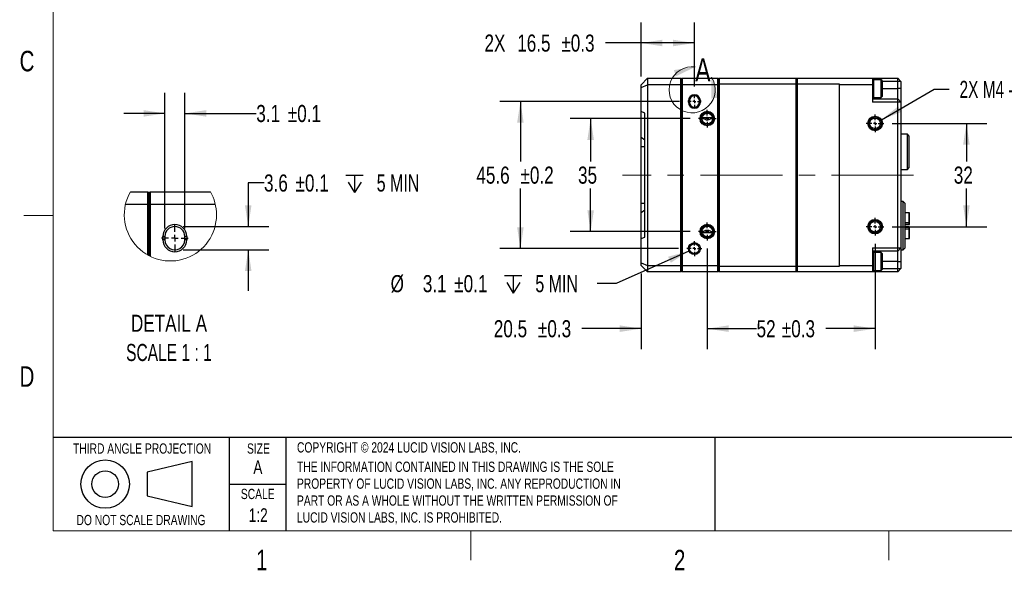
# Model space of a CAD drawing. Header units: millimetres. Extents: x 10 to 549, y 8 to 422.
# Tile 1 of 11: x 10 to 315, y 8 to 179. Entities that reach past the tile are written whole.
import ezdxf

# ---------------------------------------------------------------- set-up
doc = ezdxf.new("R2010")
doc.units = ezdxf.units.MM
doc.linetypes.add('CENTERX2', pattern=[20.32, 12.7, -2.54, 2.54, -2.54])
doc.layers.add('DIMENSIONS', color=8, linetype='Continuous')
doc.layers.add('FORMAT', color=7, linetype='Continuous')
doc.styles.add('SLDTEXTSTYLE0', font='TXT', dxfattribs={"width": 0.75})
doc.styles.add('SLDTEXTSTYLE3', font='TXT', dxfattribs={"width": 0.675})
doc.styles.add('SLDTEXTSTYLE4', font='TXT', dxfattribs={"width": 0.7})
doc.styles.add('SLDTEXTSTYLE5', font='TXT', dxfattribs={"width": 0.681818})
doc.dimstyles.new('SLDDIMSTYLE10', dxfattribs={"dimtxt": 5.291667, "dimasz": 6.604, "dimexe": 0, "dimexo": 0.0625, "dimgap": 1.322917, "dimtad": 0, "dimtih": 1, "dimtoh": 1, "dimdec": 1, "dimrnd": 1e-09, "dimzin": 12, "dimdsep": 46, "dimtxsty": 'SLDTEXTSTYLE0', "dimsah": 1, "dimcen": 0, "dimadec": 0, "dimazin": 3, "dimtol": 1, "dimtp": 0.08, "dimtm": 0.08, "dimtfac": 1, "dimtdec": 0, "dimtofl": 0, "dimtmove": 0, "dimatfit": 3, "dimfxl": 1, "dimfrac": 2, "dimtolj": 1, "dimtzin": 0, "dimarcsym": 0})
doc.dimstyles.new('SLDDIMSTYLE11', dxfattribs={"dimtxt": 5.291667, "dimasz": 6.604, "dimexe": 0, "dimexo": 0.0625, "dimgap": 1.322917, "dimtad": 0, "dimtih": 1, "dimtoh": 1, "dimdec": 1, "dimrnd": 1e-09, "dimzin": 12, "dimdsep": 46, "dimtxsty": 'SLDTEXTSTYLE0', "dimsah": 1, "dimcen": 0.09, "dimadec": 0, "dimazin": 3, "dimtol": 1, "dimtp": 0.3, "dimtm": 0.3, "dimtfac": 1, "dimtdec": 1, "dimtmove": 0, "dimatfit": 0, "dimfxl": 1, "dimfrac": 2, "dimtolj": 1, "dimarcsym": 0})
doc.dimstyles.new('SLDDIMSTYLE12', dxfattribs={"dimtxt": 5.291667, "dimasz": 6.604, "dimexe": 0, "dimexo": 0.0625, "dimgap": 1.322917, "dimtad": 0, "dimtih": 1, "dimtoh": 1, "dimdec": 0, "dimrnd": 1e-09, "dimzin": 12, "dimdsep": 46, "dimtxsty": 'SLDTEXTSTYLE0', "dimsah": 1, "dimcen": 0.09, "dimadec": 0, "dimazin": 3, "dimtol": 1, "dimtp": 0.3, "dimtm": 0.3, "dimtfac": 1, "dimtdec": 1, "dimtofl": 0, "dimtmove": 0, "dimatfit": 3, "dimfxl": 1, "dimfrac": 2, "dimtolj": 1, "dimarcsym": 0})
doc.dimstyles.new('SLDDIMSTYLE14', dxfattribs={"dimtxt": 5.291667, "dimasz": 6.604, "dimexe": 0, "dimexo": 0.0625, "dimgap": 1.322917, "dimtad": 0, "dimtih": 1, "dimtoh": 1, "dimdec": 1, "dimlfac": 0.5, "dimrnd": 1e-09, "dimzin": 12, "dimdsep": 46, "dimtxsty": 'SLDTEXTSTYLE0', "dimsah": 1, "dimcen": 0.09, "dimadec": 0, "dimazin": 3, "dimtol": 1, "dimtp": 0.1, "dimtm": 0.1, "dimtfac": 1, "dimtdec": 1, "dimtmove": 0, "dimatfit": 0, "dimfxl": 1, "dimfrac": 2, "dimtolj": 1, "dimarcsym": 0})
doc.dimstyles.new('SLDDIMSTYLE4', dxfattribs={"dimtxt": 5.291667, "dimasz": 6.604, "dimexe": 0, "dimexo": 0.0625, "dimgap": 1.322917, "dimtad": 0, "dimtih": 1, "dimtoh": 1, "dimdec": 0, "dimrnd": 1e-09, "dimzin": 12, "dimdsep": 46, "dimtxsty": 'SLDTEXTSTYLE0', "dimsah": 1, "dimcen": 0.09, "dimadec": 0, "dimazin": 3, "dimtfac": 1, "dimtdec": 0, "dimtofl": 0, "dimtmove": 0, "dimatfit": 3, "dimfxl": 1, "dimfrac": 2, "dimtolj": 1, "dimtzin": 12, "dimarcsym": 0})
doc.dimstyles.new('SLDDIMSTYLE6', dxfattribs={"dimtxt": 5.291667, "dimasz": 6.604, "dimexe": 0, "dimexo": 0.0625, "dimgap": 1.322917, "dimtad": 0, "dimtih": 1, "dimtoh": 1, "dimdec": 6, "dimrnd": 1e-09, "dimzin": 12, "dimdsep": 46, "dimtxsty": 'SLDTEXTSTYLE0', "dimsah": 1, "dimcen": 0, "dimadec": 0, "dimazin": 3, "dimtfac": 1, "dimtdec": 0, "dimtofl": 0, "dimtmove": 0, "dimatfit": 3, "dimfxl": 1, "dimfrac": 2, "dimtolj": 1, "dimtzin": 12, "dimarcsym": 0})
doc.dimstyles.new('SLDDIMSTYLE7', dxfattribs={"dimtxt": 5.291667, "dimasz": 6.604, "dimexe": 0, "dimexo": 0.0625, "dimgap": 1.322917, "dimtad": 0, "dimtih": 1, "dimtoh": 1, "dimdec": 1, "dimrnd": 1e-09, "dimzin": 12, "dimdsep": 46, "dimtxsty": 'SLDTEXTSTYLE0', "dimsah": 1, "dimcen": 0.09, "dimadec": 0, "dimazin": 3, "dimtol": 1, "dimtp": 0.3, "dimtm": 0.3, "dimtfac": 1, "dimtdec": 1, "dimtofl": 0, "dimtmove": 0, "dimatfit": 3, "dimfxl": 1, "dimfrac": 2, "dimtolj": 1, "dimarcsym": 0})
doc.dimstyles.new('SLDDIMSTYLE9', dxfattribs={"dimtxt": 5.291667, "dimasz": 6.604, "dimexe": 0, "dimexo": 0.0625, "dimgap": 1.322917, "dimtad": 0, "dimtih": 1, "dimtoh": 1, "dimdec": 1, "dimrnd": 1e-09, "dimzin": 12, "dimdsep": 46, "dimtxsty": 'SLDTEXTSTYLE0', "dimsah": 1, "dimcen": 0.09, "dimadec": 0, "dimazin": 3, "dimtol": 1, "dimtp": 0.2, "dimtm": 0.2, "dimtfac": 1, "dimtdec": 1, "dimtofl": 0, "dimtmove": 0, "dimatfit": 3, "dimfxl": 1, "dimfrac": 2, "dimtolj": 1, "dimarcsym": 0})

# ---------------------------------------------------------------- blocks, each defined once
blk = doc.blocks.new('SW_NOTE_0')
at = {"layer": 'FORMAT', "color": 0, "ltscale": 2, "char_height": 3.175, "attachment_point": 1, "style": 'SLDTEXTSTYLE0'}
for s, insert in [('THE INFORMATION CONTAINED IN THIS DRAWING IS THE SOLE', (0, 4.09)), ('PROPERTY OF LUCID VISION LABS, INC. ANY REPRODUCTION IN', (0, -1.14)), ('PART OR AS A WHOLE WITHOUT THE WRITTEN PERMISSION OF', (0, -6.37)), ('LUCID VISION LABS, INC. IS PROHIBITED.', (0, -11.61))]:
    blk.add_mtext(s, dxfattribs=dict(at, insert=insert))
blk = doc.blocks.new('_D_10')
at = {"layer": 'DIMENSIONS', "ltscale": 2}
for p, q in [((217.86, 148.16), (180.65, 148.16)), ((187, 148.16), (187, 134.86)), ((187, 113.16), (187, 126.46)), ((217.86, 113.16), (180.65, 113.16))]:
    blk.add_line(p, q, dxfattribs=at)
for points in [[(187, 148.16), (185.99, 141.56), (188.02, 141.56)], [(187, 113.16), (188.02, 119.76), (185.99, 119.76)]]:
    blk.add_solid(points, dxfattribs=at)
at = {"layer": 'DIMENSIONS', "ltscale": 2, "insert": (183.09, 133.28), "char_height": 5.292, "attachment_point": 1, "style": 'SLDTEXTSTYLE0'}
blk.add_mtext('35', dxfattribs=at)
blk = doc.blocks.new('_D_11')
at = {"layer": 'DIMENSIONS', "ltscale": 2}
for p, q in [((214.56, 153.46), (158.89, 153.46)), ((165.24, 153.46), (165.24, 134.86)), ((165.24, 107.86), (165.24, 126.46)), ((214.26, 107.86), (158.89, 107.86))]:
    blk.add_line(p, q, dxfattribs=at)
for points in [[(165.24, 153.46), (164.22, 146.86), (166.25, 146.86)], [(165.24, 107.86), (166.25, 114.46), (164.22, 114.46)]]:
    blk.add_solid(points, dxfattribs=at)
at = {"layer": 'DIMENSIONS', "ltscale": 2, "char_height": 5.292, "attachment_point": 1, "style": 'SLDTEXTSTYLE0'}
for s, insert in [('45.6', (151.58, 133.28)), ('±0.2', (165.26, 133.28))]:
    blk.add_mtext(s, dxfattribs=dict(at, insert=insert))
blk = doc.blocks.new('_D_12')
at = {"layer": 'DIMENSIONS', "ltscale": 2}
for p, q in [((280.44, 146.66), (309.8, 146.66)), ((303.45, 146.66), (303.45, 134.86)), ((303.45, 114.66), (303.45, 126.46)), ((280.44, 114.66), (309.8, 114.66))]:
    blk.add_line(p, q, dxfattribs=at)
for points in [[(303.45, 146.66), (302.43, 140.06), (304.47, 140.06)], [(303.45, 114.66), (304.47, 121.26), (302.43, 121.26)]]:
    blk.add_solid(points, dxfattribs=at)
at = {"layer": 'DIMENSIONS', "ltscale": 2, "insert": (299.54, 133.28), "char_height": 5.292, "attachment_point": 1, "style": 'SLDTEXTSTYLE0'}
blk.add_mtext('32', dxfattribs=at)
blk = doc.blocks.new('SW_SYMBOL_HOLE_DEPTH')
at = {"layer": 'DIMENSIONS', "color": 0, "ltscale": 4}
for p, q in [((0, 1750), (1600, 1750)), ((200, 1110), (800, 150)), ((800, 1750), (800, 150)), ((1400, 1110), (800, 150))]:
    blk.add_line(p, q, dxfattribs=at)
blk = doc.blocks.new('_D_13')
at = {"layer": 'DIMENSIONS', "ltscale": 2}
for p, q in [((277.1, 147.79), (293.45, 157.23)), ((293.45, 157.23), (298.15, 157.23))]:
    blk.add_line(p, q, dxfattribs=at)
blk.add_solid([(277.1, 147.79), (283.32, 150.21), (282.31, 151.97)], dxfattribs=at)
at = {"layer": 'DIMENSIONS', "ltscale": 4, "xscale": 0.0033796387, "yscale": 0.0033796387, "zscale": 0.0033796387}
blk.add_blockref('SW_SYMBOL_HOLE_DEPTH', (338.8, 153.76), dxfattribs=at)
at = {"layer": 'DIMENSIONS', "ltscale": 2, "char_height": 5.292, "attachment_point": 1}
for s, insert, style in [('2X M4 - 6H', (301.32, 159.85), 'SLDTEXTSTYLE3'), ('6 MIN', (348.35, 159.85), 'SLDTEXTSTYLE4')]:
    blk.add_mtext(s, dxfattribs=dict(at, insert=insert, style=style))
blk = doc.blocks.new('_D_14')
at = {"layer": 'DIMENSIONS', "ltscale": 2}
for p, q in [((217.46, 107.11), (194.93, 97.04)), ((194.93, 97.04), (189.01, 97.04))]:
    blk.add_line(p, q, dxfattribs=at)
blk.add_solid([(217.46, 107.11), (211.01, 105.34), (211.84, 103.48)], dxfattribs=at)
at = {"layer": 'DIMENSIONS', "ltscale": 4, "xscale": 0.0033796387, "yscale": 0.0033796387, "zscale": 0.0033796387}
blk.add_blockref('SW_SYMBOL_HOLE_DEPTH', (160.32, 93.57), dxfattribs=at)
at = {"layer": 'DIMENSIONS', "ltscale": 2, "char_height": 5.292, "attachment_point": 1}
for s, insert, style in [('%%c', (125.02, 99.66), 'SLDTEXTSTYLE0'), ('3.1', (135, 99.66), 'SLDTEXTSTYLE0'), ('±0.1', (144.73, 99.66), 'SLDTEXTSTYLE0'), ('5 MIN', (169.87, 99.66), 'SLDTEXTSTYLE4')]:
    blk.add_mtext(s, dxfattribs=dict(at, insert=insert, style=style))
blk = doc.blocks.new('_D_15')
at = {"layer": 'DIMENSIONS', "ltscale": 2}
for p, q in [((202.65, 161.2), (202.65, 177.93)), ((219.15, 158.05), (219.15, 177.93)), ((202.65, 171.58), (191.57, 171.58)), ((219.15, 171.58), (202.65, 171.58))]:
    blk.add_line(p, q, dxfattribs=at)
for points in [[(202.65, 171.58), (209.25, 170.56), (209.25, 172.59)], [(219.15, 171.58), (212.54, 172.59), (212.54, 170.56)]]:
    blk.add_solid(points, dxfattribs=at)
at = {"layer": 'DIMENSIONS', "ltscale": 2, "char_height": 5.292, "attachment_point": 1, "style": 'SLDTEXTSTYLE0'}
for s, insert in [('2X', (154.1, 174.2)), ('16.5', (164.25, 174.2)), ('±0.3', (177.93, 174.2))]:
    blk.add_mtext(s, dxfattribs=dict(at, insert=insert))
blk = doc.blocks.new('_D_16')
at = {"layer": 'DIMENSIONS', "ltscale": 2}
for p, q in [((223.15, 107.87), (223.15, 76.71)), ((202.65, 100.12), (202.65, 76.71)), ((202.65, 83.06), (184.31, 83.06)), ((223.15, 83.06), (235.85, 83.06))]:
    blk.add_line(p, q, dxfattribs=at)
for points in [[(202.65, 83.06), (196.04, 84.08), (196.04, 82.05)], [(223.15, 83.06), (229.75, 82.05), (229.75, 84.08)]]:
    blk.add_solid(points, dxfattribs=at)
at = {"layer": 'DIMENSIONS', "ltscale": 2, "char_height": 5.292, "attachment_point": 1, "style": 'SLDTEXTSTYLE0'}
for s, insert in [('20.5', (156.99, 85.68)), ('±0.3', (170.67, 85.68))]:
    blk.add_mtext(s, dxfattribs=dict(at, insert=insert))
blk = doc.blocks.new('_D_17')
at = {"layer": 'DIMENSIONS', "ltscale": 2}
for p, q in [((223.15, 107.87), (223.15, 76.71)), ((275.15, 109.37), (275.15, 76.71)), ((223.15, 83.06), (238.42, 83.06)), ((275.15, 83.06), (259.88, 83.06))]:
    blk.add_line(p, q, dxfattribs=at)
for points in [[(223.15, 83.06), (229.75, 82.05), (229.75, 84.08)], [(275.15, 83.06), (268.54, 84.08), (268.54, 82.05)]]:
    blk.add_solid(points, dxfattribs=at)
at = {"layer": 'DIMENSIONS', "ltscale": 2, "char_height": 5.292, "attachment_point": 1, "style": 'SLDTEXTSTYLE0'}
for s, insert in [('52', (238.42, 85.68)), ('±0.3', (246.24, 85.68))]:
    blk.add_mtext(s, dxfattribs=dict(at, insert=insert))
blk = doc.blocks.new('SW_CENTERMARKSYMBOL_6')
at = {"layer": 'DIMENSIONS', "color": 0, "ltscale": 2}
for p, q in [((-1, 0), (-2.75, 0)), ((0, 0), (-0.5, 0)), ((0, 1), (0, 2.75)), ((0, 0), (0, 0.5)), ((0, 0), (0, -0.5)), ((0, 0), (0.5, 0)), ((1, 0), (2.75, 0)), ((0, -1), (0, -2.75))]:
    blk.add_line(p, q, dxfattribs=at)
blk = doc.blocks.new('SW_CENTERMARKSYMBOL_7')
at = {"layer": 'DIMENSIONS', "color": 0, "ltscale": 2}
for p, q in [((-1, 0), (-2.75, 0)), ((0, 0), (-0.5, 0)), ((0, 1), (0, 2.75)), ((0, 0), (0, 0.5)), ((0, 0), (0, -0.5)), ((0, 0), (0.5, 0)), ((1, 0), (2.75, 0)), ((0, -1), (0, -2.75))]:
    blk.add_line(p, q, dxfattribs=at)
blk = doc.blocks.new('SW_CENTERMARKSYMBOL_8')
at = {"layer": 'DIMENSIONS', "color": 0, "ltscale": 2}
for p, q in [((-1, 0), (-2.75, 0)), ((0, 0), (-0.5, 0)), ((0, 1), (0, 2.75)), ((0, 0), (0, 0.5)), ((0, 0), (0, -0.5)), ((0, 0), (0.5, 0)), ((1, 0), (2.75, 0)), ((0, -1), (0, -2.75))]:
    blk.add_line(p, q, dxfattribs=at)
blk = doc.blocks.new('SW_CENTERMARKSYMBOL_9')
at = {"layer": 'DIMENSIONS', "color": 0, "ltscale": 2}
for p, q in [((-1, 0), (-2.75, 0)), ((0, 0), (-0.5, 0)), ((0, 1), (0, 2.75)), ((0, 0), (0, 0.5)), ((0, 0), (0, -0.5)), ((0, 0), (0.5, 0)), ((1, 0), (2.75, 0)), ((0, -1), (0, -2.75))]:
    blk.add_line(p, q, dxfattribs=at)
blk = doc.blocks.new('SW_CENTERMARKSYMBOL_10')
at = {"layer": 'DIMENSIONS', "color": 0, "ltscale": 2}
for p, q in [((-1, 0), (-2.35, 0)), ((0, 0), (-0.5, 0)), ((0, 1), (0, 2.35)), ((0, 0), (0, 0.5)), ((0, 0), (0, -0.5)), ((0, 0), (0.5, 0)), ((1, 0), (2.35, 0)), ((0, -1), (0, -2.35))]:
    blk.add_line(p, q, dxfattribs=at)
blk = doc.blocks.new('SW_CENTERMARKSYMBOL_11')
at = {"layer": 'DIMENSIONS', "color": 0, "ltscale": 2}
for p, q in [((-1, 0), (-2.05, 0)), ((0, 0), (-0.5, 0)), ((0, 1), (0, 2.05)), ((0, 0), (0, 0.5)), ((0, 0), (0, -0.5)), ((0, 0), (0.5, 0)), ((1, 0), (2.05, 0)), ((0, -1), (0, -2.05))]:
    blk.add_line(p, q, dxfattribs=at)
blk = doc.blocks.new('_D_20')
at = {"layer": 'DIMENSIONS', "ltscale": 2}
for p, q in [((55.06, 114.14), (55.06, 156.11)), ((61.26, 114.14), (61.26, 156.11)), ((55.06, 149.76), (42.36, 149.76)), ((61.26, 149.76), (83.39, 149.76))]:
    blk.add_line(p, q, dxfattribs=at)
for points in [[(55.06, 149.76), (48.45, 150.78), (48.45, 148.75)], [(61.26, 149.76), (67.86, 148.75), (67.86, 150.78)]]:
    blk.add_solid(points, dxfattribs=at)
at = {"layer": 'DIMENSIONS', "ltscale": 2, "char_height": 5.292, "attachment_point": 1, "style": 'SLDTEXTSTYLE0'}
for s, insert in [('±0.1', (93.16, 152.38)), ('3.1', (83.39, 152.38))]:
    blk.add_mtext(s, dxfattribs=dict(at, insert=insert))
blk = doc.blocks.new('_D_21')
at = {"layer": 'DIMENSIONS', "ltscale": 2}
for p, q in [((85.79, 128.22), (80.9, 128.22)), ((80.9, 128.22), (80.9, 114.7)), ((60.7, 114.7), (87.25, 114.7)), ((60.7, 107.5), (87.25, 107.5)), ((80.9, 107.5), (80.9, 94.8))]:
    blk.add_line(p, q, dxfattribs=at)
for points in [[(80.9, 114.7), (81.91, 121.3), (79.88, 121.3)], [(80.9, 107.5), (79.88, 100.9), (81.91, 100.9)]]:
    blk.add_solid(points, dxfattribs=at)
at = {"layer": 'DIMENSIONS', "ltscale": 4, "xscale": 0.0033796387, "yscale": 0.0033796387, "zscale": 0.0033796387}
blk.add_blockref('SW_SYMBOL_HOLE_DEPTH', (111.15, 124.75), dxfattribs=at)
at = {"layer": 'DIMENSIONS', "ltscale": 2, "char_height": 5.292, "attachment_point": 1}
for s, insert, style in [('±0.1', (95.56, 130.84), 'SLDTEXTSTYLE0'), ('3.6', (85.79, 130.84), 'SLDTEXTSTYLE0'), ('5 MIN', (120.71, 130.84), 'SLDTEXTSTYLE4')]:
    blk.add_mtext(s, dxfattribs=dict(at, insert=insert, style=style))
blk = doc.blocks.new('SW_NOTE_0_3')
at = {"color": 0, "linetype": 'Continuous', "lineweight": 0, "ltscale": 2, "attachment_point": 2}
for s, insert, char_height, style in [('DETAIL A', (14.22, 6.82), 5.292, 'SLDTEXTSTYLE0'), ('SCALE 1 : 1', (14.19, -2.23), 5.2917, 'SLDTEXTSTYLE5')]:
    blk.add_mtext(s, dxfattribs=dict(at, insert=insert, char_height=char_height, style=style))
blk = doc.blocks.new('SW_CENTERMARKSYMBOL_12')
at = {"layer": 'DIMENSIONS', "color": 0, "ltscale": 2}
for p, q in [((0, 2), (0, 4.1)), ((-2, 0), (-4.1, 0)), ((0, 0), (-1, 0)), ((0, 0), (0, 1)), ((0, 0), (0, -1)), ((0, 0), (1, 0)), ((2, 0), (4.1, 0)), ((0, -2), (0, -4.1))]:
    blk.add_line(p, q, dxfattribs=at)

msp = doc.modelspace()

# ---------------------------------------------------------------- linework, layer by layer
at = {"color": 7, "linetype": 'Continuous', "lineweight": 25, "ltscale": 2}
for p, q in [((204.6465906, 160.6602872), (202.6465906, 158.6602872)), ((204.6465906, 160.6602872), (204.6465906, 158.6602872)), ((204.6465906, 160.6602872), (214.9465906, 160.6602872)), ((214.9465906, 158.6602872), (214.9465906, 160.6602872)), ((214.9465906, 160.6602872), (215.1465906, 160.4602872)), ((215.1465906, 160.4602872), (215.3465906, 160.6602872)), ((215.1465906, 158.5774444), (215.1465906, 160.4602872)), ((215.3465906, 160.6602872), (215.3465906, 158.6602872)), ((215.3465906, 160.6602872), (226.4465906, 160.6602872)), ((226.4465906, 158.6602872), (226.4465906, 160.6602872)), ((226.6465906, 160.4602872), (226.4465906, 160.6602872)), ((226.8465906, 160.6602872), (226.6465906, 160.4602872)), ((226.6465906, 158.7774444), (226.6465906, 160.4602872)), ((226.6465906, 160.4602872), (226.6465906, 158.5774444)), ((226.8465906, 158.8602872), (226.6465906, 158.7774444)), ((226.8465906, 160.6602872), (226.8465906, 158.8602872)), ((226.8465906, 160.6602872), (250.6465906, 160.6602872)), ((226.8465906, 158.8602872), (226.8465906, 102.4602872)), ((250.6465906, 158.8602872), (226.8465906, 158.8602872)), ((250.6465906, 158.8602872), (250.6465906, 160.6602872)), ((250.8465906, 160.4602872), (250.6465906, 160.6602872)), ((250.6465906, 102.4602872), (250.6465906, 158.8602872)), ((250.8465906, 158.7774444), (250.6465906, 158.8602872)), ((251.0465906, 160.6602872), (250.8465906, 160.4602872)), ((250.8465906, 160.4602872), (250.8465906, 158.7774444)), ((251.0465906, 158.8602872), (250.8465906, 158.7774444)), ((250.8465906, 158.7774444), (250.8465906, 102.5431299)), ((251.0465906, 160.6602872), (251.0465906, 158.8602872)), ((251.0465906, 160.6602872), (274.3465906, 160.6602872)), ((264.1465906, 158.8602872), (251.0465906, 158.8602872)), ((251.0465906, 158.8602872), (251.0465906, 102.4602872)), ((264.1465906, 158.6602872), (264.1465906, 158.8602872)), ((274.3465906, 160.6602872), (274.3465906, 158.6602872)), ((274.3465906, 160.6602872), (282.1465906, 160.6602872)), ((274.6215906, 160.2102872), (274.3465906, 159.9352872)), ((277.0715906, 160.2102872), (274.6215906, 160.2102872)), ((274.6215906, 160.2102872), (274.6215906, 154.7102872)), ((277.3465906, 159.9352872), (277.0715906, 160.2102872)), ((277.0715906, 154.7102872), (277.0715906, 160.2102872)), ((277.3465906, 159.9352872), (277.3465906, 154.9852872)), ((282.1465906, 159.6602872), (282.1465906, 160.6602872)), ((283.1465906, 159.6602872), (282.1465906, 160.6602872)), ((282.1465906, 157.4602872), (282.1465906, 159.6602872)), ((283.1465906, 159.6602872), (282.1465906, 159.6602872)), ((283.1465906, 159.6602872), (283.1465906, 157.4602872)), ((202.6465906, 157.83186), (204.6465906, 158.6602872)), ((202.6465906, 157.83186), (202.6465906, 158.6602872)), ((202.6465906, 150.3573434), (202.6465906, 157.83186)), ((204.6465906, 158.6602872), (204.6465906, 102.6602872)), ((214.9465906, 158.6602872), (204.6465906, 158.6602872)), ((214.9465906, 102.6602872), (214.9465906, 158.6602872)), ((215.1465906, 158.5774444), (214.9465906, 158.6602872)), ((215.1465906, 158.5774444), (215.3465906, 158.6602872)), ((215.1465906, 102.7431299), (215.1465906, 158.5774444)), ((215.3465906, 158.6602872), (215.3465906, 102.6602872)), ((226.4465906, 158.6602872), (215.3465906, 158.6602872)), ((226.4465906, 102.6602872), (226.4465906, 158.6602872)), ((226.6465906, 158.5774444), (226.4465906, 158.6602872)), ((226.6465906, 158.5774444), (226.6465906, 102.7431299)), ((264.1465906, 102.6602872), (264.1465906, 158.6602872)), ((274.3465906, 158.6602872), (264.1465906, 158.6602872)), ((274.3465906, 158.6602872), (274.3465906, 153.2602872)), ((282.1465906, 154.2602872), (282.1465906, 157.4602872)), ((283.1465906, 157.4602872), (282.1465906, 157.4602872)), ((283.1465906, 157.4602872), (283.1465906, 153.2602872)), ((217.2965906, 153.2102872), (217.2965906, 153.7102872)), ((217.5965906, 153.7102872), (217.2965906, 153.7102872)), ((217.5965906, 153.2102872), (217.2965906, 153.2102872)), ((217.5965906, 153.7102872), (217.5965906, 153.2102872)), ((220.6965906, 153.2102872), (220.6965906, 153.7102872)), ((220.9965906, 153.7102872), (220.6965906, 153.7102872)), ((220.9965906, 153.2102872), (220.6965906, 153.2102872)), ((220.9965906, 153.7102872), (220.9965906, 153.2102872)), ((274.3465906, 154.9852872), (274.6215906, 154.7102872)), ((274.3465906, 154.2602872), (282.1465906, 154.2602872)), ((282.1465906, 153.2602872), (274.3465906, 153.2602872)), ((274.6215906, 154.7102872), (277.0715906, 154.7102872)), ((277.0715906, 154.7102872), (277.3465906, 154.9852872)), ((282.1465906, 153.2602872), (282.1465906, 154.2602872)), ((283.1465906, 153.2602872), (282.1465906, 154.2602872)), ((282.1465906, 108.0602872), (282.1465906, 153.2602872)), ((283.1465906, 153.2602872), (282.1465906, 153.2602872)), ((283.1465906, 153.2602872), (283.1465906, 108.0602872)), ((203.8465906, 149.8602872), (202.6465906, 150.3573434)), ((202.6465906, 142.3874949), (202.6465906, 150.3573434)), ((203.8465906, 111.4602872), (203.8465906, 149.8602872)), ((224.7741065, 148.4317502), (221.5190748, 148.4317502)), ((202.6465906, 142.3874949), (203.8465906, 141.5389668)), ((202.6465906, 139.4176465), (202.6465906, 142.3874949)), ((285.1465906, 143.3602872), (283.1465906, 143.3602872)), ((285.6465906, 142.8602872), (285.1465906, 143.3602872)), ((285.1465906, 132.3602872), (285.1465906, 143.3602872)), ((285.6465906, 142.8602872), (285.6465906, 132.8602872)), ((203.8465906, 139.4176465), (202.6465906, 139.4176465)), ((202.6465906, 121.9029278), (202.6465906, 139.4176465)), ((283.1465906, 132.3602872), (285.1465906, 132.3602872)), ((285.1465906, 132.3602872), (285.6465906, 132.8602872)), ((44.3976539, 125.4995919), (49.7558544, 125.4995919)), ((49.7558544, 121.499595), (49.7558544, 125.4995919)), ((49.7558544, 125.4995919), (50.1558537, 125.0995926)), ((50.1558537, 125.0995926), (50.555853, 125.4995919)), ((50.1558537, 121.3339089), (50.1558537, 125.0995926)), ((50.555853, 125.4995919), (50.555853, 121.499595)), ((50.555853, 125.4995919), (69.1535155, 125.4995919)), ((283.8465906, 122.4602872), (283.1465906, 122.4602872)), ((284.3465906, 121.9602872), (283.8465906, 122.4602872)), ((283.8465906, 107.4602872), (283.8465906, 122.4602872)), ((49.7558544, 121.499595), (42.8280699, 121.499595)), ((49.7558544, 105.8736972), (49.7558544, 121.499595)), ((50.1558537, 121.3339089), (49.7558544, 121.499595)), ((50.1558537, 121.3339089), (50.555853, 121.499595)), ((50.1558537, 105.6566692), (50.1558537, 121.3339089)), ((50.555853, 121.499595), (50.555853, 105.4557159)), ((70.7230995, 121.499595), (50.555853, 121.499595)), ((202.6465906, 121.9029278), (203.8465906, 121.9029278)), ((202.6465906, 118.9330794), (202.6465906, 121.9029278)), ((203.8465906, 119.7816075), (202.6465906, 118.9330794)), ((284.3465906, 121.9602872), (284.3465906, 107.9602872)), ((202.6465906, 110.9632309), (202.6465906, 118.9330794)), ((285.6965906, 118.9686109), (284.3465906, 118.9686109)), ((285.6965906, 115.984616), (285.6965906, 118.9560819)), ((285.6965906, 115.4852872), (285.6965906, 115.984616)), ((284.3465906, 115.4852872), (285.6965906, 115.4852872)), ((284.3465906, 115.3402872), (285.6965906, 115.3402872)), ((285.6965906, 114.5802872), (284.3465906, 114.5802872)), ((285.6965906, 114.4352872), (284.3465906, 114.4352872)), ((285.6965906, 113.9359583), (285.6965906, 114.4352872)), ((285.6965906, 110.9644924), (285.6965906, 113.9359583)), ((285.7965906, 114.0013468), (285.7965906, 114.0352872)), ((54.455852, 110.599593), (54.455852, 111.599595)), ((55.0558547, 111.599595), (54.455852, 111.599595)), ((55.0558547, 110.599593), (54.455852, 110.599593)), ((55.0558547, 111.599595), (55.0558547, 110.599593)), ((61.2558516, 110.599593), (61.2558516, 111.599595)), ((61.8558543, 111.599595), (61.2558516, 111.599595)), ((61.8558543, 110.599593), (61.2558516, 110.599593)), ((61.8558543, 111.599595), (61.8558543, 110.599593)), ((202.6465906, 110.9632309), (203.8465906, 111.4602872)), ((202.6465906, 103.4887143), (202.6465906, 110.9632309)), ((221.5190748, 112.8888241), (224.7741065, 112.8888241)), ((284.3465906, 110.9519634), (285.6965906, 110.9519634)), ((274.3465906, 108.0602872), (282.1465906, 108.0602872)), ((274.3465906, 108.0602872), (274.3465906, 102.6602872)), ((282.1465906, 107.0602872), (274.3465906, 107.0602872)), ((282.1465906, 107.0602872), (282.1465906, 108.0602872)), ((282.1465906, 108.0602872), (283.1465906, 108.0602872)), ((282.1465906, 107.0602872), (283.1465906, 108.0602872)), ((282.1465906, 103.8602872), (282.1465906, 107.0602872)), ((283.1465906, 108.0602872), (283.1465906, 103.8602872)), ((283.1465906, 107.4602872), (283.8465906, 107.4602872)), ((283.8465906, 107.4602872), (284.3465906, 107.9602872)), ((274.6215906, 106.6102872), (274.3465906, 106.3352872)), ((277.0715906, 106.6102872), (274.6215906, 106.6102872)), ((274.6215906, 106.6102872), (274.6215906, 101.1102872)), ((277.3465906, 106.3352872), (277.0715906, 106.6102872)), ((277.0715906, 101.1102872), (277.0715906, 106.6102872)), ((277.3465906, 106.3352872), (277.3465906, 101.3852872)), ((282.1465906, 103.8602872), (283.1465906, 103.8602872)), ((282.1465906, 101.6602872), (282.1465906, 103.8602872)), ((283.1465906, 103.8602872), (283.1465906, 101.6602872)), ((202.6465906, 102.6602872), (202.6465906, 103.4887143)), ((202.6465906, 103.4887143), (204.6465906, 102.6602872)), ((202.6465906, 102.6602872), (204.6465906, 100.6602872)), ((204.6465906, 102.6602872), (204.6465906, 100.6602872)), ((204.6465906, 102.6602872), (214.9465906, 102.6602872)), ((215.1465906, 102.7431299), (214.9465906, 102.6602872)), ((214.9465906, 100.6602872), (214.9465906, 102.6602872)), ((215.1465906, 100.8602872), (214.9465906, 100.6602872)), ((215.1465906, 100.8602872), (215.1465906, 102.7431299)), ((215.1465906, 102.7431299), (215.3465906, 102.6602872)), ((215.3465906, 100.6602872), (215.1465906, 100.8602872)), ((215.3465906, 102.6602872), (215.3465906, 100.6602872)), ((215.3465906, 102.6602872), (226.4465906, 102.6602872)), ((226.6465906, 102.7431299), (226.4465906, 102.6602872)), ((226.4465906, 100.6602872), (226.4465906, 102.6602872)), ((226.6465906, 100.8602872), (226.4465906, 100.6602872)), ((226.6465906, 102.7431299), (226.6465906, 100.8602872)), ((226.6465906, 100.8602872), (226.6465906, 102.5431299)), ((226.8465906, 102.4602872), (226.6465906, 102.5431299)), ((226.8465906, 100.6602872), (226.6465906, 100.8602872)), ((226.8465906, 102.4602872), (226.8465906, 100.6602872)), ((226.8465906, 102.4602872), (250.6465906, 102.4602872)), ((250.6465906, 102.4602872), (250.8465906, 102.5431299)), ((250.6465906, 100.6602872), (250.6465906, 102.4602872)), ((250.6465906, 100.6602872), (250.8465906, 100.8602872)), ((250.8465906, 102.5431299), (250.8465906, 100.8602872)), ((251.0465906, 102.4602872), (250.8465906, 102.5431299)), ((251.0465906, 100.6602872), (250.8465906, 100.8602872)), ((251.0465906, 102.4602872), (251.0465906, 100.6602872)), ((251.0465906, 102.4602872), (264.1465906, 102.4602872)), ((264.1465906, 102.4602872), (264.1465906, 102.6602872)), ((264.1465906, 102.6602872), (274.3465906, 102.6602872)), ((274.3465906, 102.6602872), (274.3465906, 100.6602872)), ((274.3465906, 101.3852872), (274.6215906, 101.1102872)), ((274.6215906, 101.1102872), (277.0715906, 101.1102872)), ((277.0715906, 101.1102872), (277.3465906, 101.3852872)), ((282.1465906, 101.6602872), (283.1465906, 101.6602872)), ((282.1465906, 100.6602872), (283.1465906, 101.6602872)), ((282.1465906, 100.6602872), (282.1465906, 101.6602872)), ((214.9465906, 100.6602872), (204.6465906, 100.6602872)), ((226.4465906, 100.6602872), (215.3465906, 100.6602872)), ((250.6465906, 100.6602872), (226.8465906, 100.6602872)), ((274.3465906, 100.6602872), (251.0465906, 100.6602872)), ((282.1465906, 100.6602872), (274.3465906, 100.6602872))]:
    msp.add_line(p, q, dxfattribs=at)
at = {"color": 8, "linetype": 'Continuous', "lineweight": 25, "ltscale": 2}
for p, q in [((282.1465906, 159.6602872), (277.3465906, 159.6602872)), ((277.3465906, 157.4602872), (282.1465906, 157.4602872)), ((285.6965906, 118.9560819), (284.3465906, 118.9560819)), ((284.3465906, 115.984616), (285.6965906, 115.984616)), ((285.6965906, 118.9560819), (285.6965906, 118.9686109)), ((285.6965906, 113.9359583), (284.3465906, 113.9359583)), ((285.6965906, 115.4852872), (285.6965906, 115.3402872)), ((285.6965906, 114.5802872), (285.6965906, 114.4352872)), ((284.3465906, 110.9644924), (285.6965906, 110.9644924)), ((285.6965906, 110.9519634), (285.6965906, 110.9644924)), ((282.1465906, 103.8602872), (277.3465906, 103.8602872)), ((277.3465906, 101.6602872), (282.1465906, 101.6602872))]:
    msp.add_line(p, q, dxfattribs=at)
at = {"color": 7, "linetype": 'Continuous', "lineweight": 25, "ltscale": 4}
for centre, radius in [((223.1465906, 148.1602872), 2.25), ((223.1465906, 148.1602872), 2), ((223.1465906, 148.1602872), 1.65), ((275.1465906, 146.6602872), 2.25), ((275.1465906, 146.6602872), 2), ((275.1465906, 146.6602872), 1.65), ((275.1465906, 114.6602872), 2.25), ((275.1465906, 114.6602872), 2), ((275.1465906, 114.6602872), 1.65), ((223.1465906, 113.1602872), 2.25), ((223.1465906, 113.1602872), 2), ((223.1465906, 113.1602872), 1.65), ((219.1465906, 107.8602872), 1.85), ((219.1465906, 107.8602872), 1.55)]:
    msp.add_circle(centre, radius, dxfattribs=at)
at = {"color": 7, "linetype": 'Continuous', "lineweight": 18, "ltscale": 2}
msp.add_arc((218.4564553, 157.0777852), 7.151057, 82.298053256, 33.210625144, dxfattribs=at)
at = {"color": 7, "linetype": 'Continuous', "lineweight": 25, "ltscale": 4}
for centre, radius, start, end in [((219.1465906, 153.7102872), 1.85, 0, 180), ((219.1465906, 153.2102872), 1.85, 180, 0), ((219.1465906, 153.7102872), 1.55, 0, 180), ((219.1465906, 153.2102872), 1.55, 180, 0), ((285.6965906, 118.8686109), 0.1, 0, 90), ((285.6981322, 118.8576227), 0.0984713, 0.92602718, 90.897019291), ((285.720049, 115.8653162), 0.1215843, 50.984169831, 101.124372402), ((58.1558532, 111.5995931), 3.7000012, 0.000028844, 179.999971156), ((58.1558532, 111.5995943), 3.0999985, 0.000013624, 179.999986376), ((285.6965906, 115.5852872), 0.1, 270, 0), ((285.6965906, 115.4402872), 0.1, 270, 0), ((285.6965906, 114.4802872), 0.1, 0, 90), ((285.6965906, 114.3352872), 0.1, 360, 90), ((285.720049, 114.0552581), 0.1215843, 258.875627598, 309.015830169), ((58.1558532, 110.5995948), 3.7000012, 180.000028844, 359.999971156), ((58.1558532, 110.59959), 3.0999985, 179.999944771, 0.000055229), ((285.6981322, 111.0629516), 0.0984713, 269.10298071, 359.07397282), ((285.6965906, 111.0519634), 0.1, 270, 0)]:
    msp.add_arc(centre, radius, start, end, dxfattribs=at)
at = {"color": 7, "linetype": 'Continuous', "lineweight": 18, "ltscale": 4}
for centre, radius, start, end in [((56.7755826, 118.3345866), 14.3021124, 149.935452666, 0.000006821), ((56.7756187, 118.3346036), 14.3020763, 359.999938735, 30.064552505)]:
    msp.add_arc(centre, radius, start, end, dxfattribs=at)
at = {"color": 7, "linetype": 'Continuous', "lineweight": 25, "ltscale": 2}
for points, knots in [([(224.7504913, 148.387312), (224.5132779, 148.2346183), (224.1585415, 148.0062752), (223.6520915, 147.7739282), (223.2813429, 147.6830344), (222.9015808, 147.6974539), (222.4610599, 147.8433245), (222.0018539, 148.0844803), (221.6891666, 148.2889974), (221.5450361, 148.3832677)], [0, 0, 0, 0, 0.25094371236, 0.37526902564, 0.47106868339, 0.55291637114, 0.66635172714, 0.84620773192, 1, 1, 1, 1]), ([(285.7965906, 118.8592141), (285.7965906, 118.864726), (285.7965906, 118.8706055), (285.7965906, 118.8682675), (285.7965906, 118.8681213)], [0, 0, 0, 0, 0.9374774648, 1, 1, 1, 1]), ([(285.7965906, 115.9597838), (285.7965906, 116.2943382), (285.7965906, 116.9757581), (285.7965906, 117.8374669), (285.7965906, 118.5149319), (285.7965906, 118.745844), (285.7965906, 118.8592141)], [0, 0, 0, 0, 0.2454832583, 0.5, 0.7545167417, 1, 1, 1, 1]), ([(285.7965906, 115.5852872), (285.7965906, 115.586766), (285.7965906, 115.5897416), (285.7965906, 115.6135961), (285.7965906, 115.6502214), (285.7965906, 115.6994261), (285.7965906, 115.7582118), (285.7965906, 115.8234294), (285.7965906, 115.8923494), (285.7965906, 115.937218), (285.7965906, 115.9597838)], [0, 0, 0, 0, 0.12423143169, 0.24996089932, 0.37351766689, 0.49996220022, 0.62351540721, 0.74995953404, 0.87424697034, 1, 1, 1, 1]), ([(221.5342661, 112.928223), (221.7741821, 113.0826952), (222.1316102, 113.3128288), (222.64107, 113.5466432), (223.0118702, 113.6375668), (223.3914895, 113.6230168), (223.8316246, 113.4783659), (224.2966034, 113.2269862), (224.6217263, 113.01833), (224.7778872, 112.9181096)], [0, 0, 0, 0, 0.25049889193, 0.37319457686, 0.46773851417, 0.54851336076, 0.66046183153, 0.83691531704, 1, 1, 1, 1]), ([(285.7965906, 113.9607905), (285.7965906, 113.9830862), (285.7965906, 114.0279465), (285.7965906, 114.0963723), (285.7965906, 114.1618657), (285.7965906, 114.2203161), (285.7965906, 114.2700108), (285.7965906, 114.306582), (285.7965906, 114.3310592), (285.7965906, 114.3338723), (285.7965906, 114.3352872)], [0, 0, 0, 0, 0.1242314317, 0.2499608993, 0.3735176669, 0.4999622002, 0.6235154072, 0.749959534, 0.8742469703, 1, 1, 1, 1]), ([(285.7965906, 111.0613602), (285.7965906, 111.1747303), (285.7965906, 111.4056424), (285.7965906, 112.0831074), (285.7965906, 112.9448162), (285.7965906, 113.6262361), (285.7965906, 113.9607905)], [0, 0, 0, 0, 0.2454832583, 0.5, 0.7545167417, 1, 1, 1, 1]), ([(285.7965906, 111.0523022), (285.7965906, 111.0521351), (285.7965906, 111.0496397), (285.7965906, 111.055703), (285.7965906, 111.0613602)], [0, 0, 0, 0, 0.0669791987, 1, 1, 1, 1])]:
    msp.add_open_spline(points, degree=3, knots=knots, dxfattribs=at)
at = {"color": 7, "linetype": 'Continuous', "lineweight": 18, "ltscale": 2}
for points in [[(219.4148389, 164.16433), (212.8037522, 163.195514), (213.400672, 161.2531673)], [(224.4394783, 160.9945506), (224.4020833, 154.3129585), (226.4121524, 154.6106937)]]:
    msp.add_solid(points, dxfattribs=at)
at = {"layer": 'DIMENSIONS', "linetype": 'CENTERX2', "lineweight": 18, "ltscale": 2}
msp.add_line((287.0465906, 130.6602872), (196.8797577, 130.6602872), dxfattribs=at)
at = {"layer": 'FORMAT', "color": 7, "linetype": 'Continuous', "lineweight": 18, "ltscale": 2}
for p, q in [((20.4, 20.4), (20.4, 411.4)), ((20.4, 118.15), (11.35, 118.15)), ((538.4, 20.4), (20.4, 20.4)), ((149.9, 20.4), (149.9, 11.35)), ((279.4, 11.348), (279.4, 20.402))]:
    msp.add_line(p, q, dxfattribs=at)
at = {"layer": 'FORMAT', "ltscale": 2}
for p, q in [((20.4, 49.4289864), (538.4, 49.4289864)), ((75.0032856, 49.4289864), (75.0032856, 20.4)), ((92.5061093, 49.4289864), (92.5061093, 20.4)), ((225.4387505, 49.4289864), (225.4387505, 20.4)), ((63.5257441, 41.8495902), (49.5480934, 38.5756831)), ((63.5257441, 27.9361833), (63.5257441, 41.8495902)), ((49.5480934, 38.5756831), (49.5480934, 31.2100903)), ((75.0032856, 34.9144932), (92.5061093, 34.9144932)), ((49.5480934, 31.2100903), (63.5257441, 27.9361833))]:
    msp.add_line(p, q, dxfattribs=at)
for radius in [7.4985039, 4.1401274]:
    msp.add_circle((36.5560686, 34.8928867), radius, dxfattribs=at)

# ---------------------------------------------------------------- block references
at = {"color": 7, "linetype": 'Continuous', "lineweight": 0, "ltscale": 2}
msp.add_blockref('SW_NOTE_0_3', (42.1255108, 80.5583557), dxfattribs=at)
at = {"layer": 'DIMENSIONS', "ltscale": 2}
for name, p in [('SW_CENTERMARKSYMBOL_11', (219.1465906, 153.4602872)), ('SW_CENTERMARKSYMBOL_8', (223.1465906, 148.1602872)), ('SW_CENTERMARKSYMBOL_6', (275.1465906, 146.6602872)), ('SW_CENTERMARKSYMBOL_7', (275.1465906, 114.6602872)), ('SW_CENTERMARKSYMBOL_12', (58.155855, 111.099594)), ('SW_CENTERMARKSYMBOL_9', (223.1465906, 113.1602872)), ('SW_CENTERMARKSYMBOL_10', (219.1465906, 107.8602872))]:
    msp.add_blockref(name, p, dxfattribs=at)
at = {"layer": 'FORMAT', "ltscale": 2}
msp.add_blockref('SW_NOTE_0', (96, 37.7666666), dxfattribs=at)

# ---------------------------------------------------------------- texts
at = {"color": 7, "linetype": 'Continuous', "lineweight": 18, "ltscale": 2, "insert": (219.4148389, 166.8014111), "char_height": 7.0555556, "attachment_point": 1, "style": 'SLDTEXTSTYLE0'}
msp.add_mtext('A', dxfattribs=at)
at = {"layer": 'FORMAT', "ltscale": 2, "style": 'SLDTEXTSTYLE0'}
for s, insert, char_height, attachment_point in [('C', (12.3338542, 169.1572466), 6.35, 2), ('D', (12.3242997, 71.4072466), 6.35, 2), ('SIZE', (84.0576646, 47.512074), 3.175, 2), ('COPYRIGHT © 2024 LUCID VISION LABS, INC.', (96, 47.8594568), 3.175, 1), ('A', (83.8838958, 42.222401), 4.2333333, 2), ('SCALE', (83.8320333, 33.4319503), 3.175, 2), ('1:2', (83.9822095, 27.4046357), 4.23333333, 2), ('DO NOT SCALE DRAWING', (47.6740924, 25.3500946), 3.175, 2), ('1', (85.086059, 14.5322466), 6.35, 2), ('2', (214.586059, 14.5322466), 6.35, 2)]:
    msp.add_mtext(s, dxfattribs=dict(at, insert=insert, char_height=char_height, attachment_point=attachment_point))
at = {"layer": 'FORMAT', "color": 7, "ltscale": 2, "insert": (48.0084954, 47.512074), "char_height": 3.175, "attachment_point": 2, "style": 'SLDTEXTSTYLE0'}
msp.add_mtext('THIRD ANGLE PROJECTION', dxfattribs=at)

# ---------------------------------------------------------------- dimensions: what is measured, and where the dimension line sits
at = {"layer": 'DIMENSIONS', "ltscale": 2}
dim = msp.add_linear_dim(base=(202.6465906, 171.5779105), p1=(219.1465906, 155.5102872), p2=(202.6465906, 158.6602872), text='2X <>', dimstyle='SLDDIMSTYLE7', dxfattribs=at)
dim.commit()
dim.dimension.update_dxf_attribs({"geometry": '_D_15', "text_midpoint": (172.8320474, 171.5779105), "dimtype": 160})
dim = msp.add_diameter_dim_2p(p1=(273.1980335, 145.5352872), p2=(277.0951478, 147.7852872), text='2X M4 - 6H {\\fGDT;x} 6 MIN\\P', dimstyle='SLDDIMSTYLE6', override={"dimpost": '<>'}, dxfattribs=at)
dim.commit()
dim.dimension.update_dxf_attribs({"geometry": '_D_13', "text_midpoint": (334.4022066, 157.2288968), "dimtype": 163})
for base, p1, p2, dimstyle, picture, middle in [((55.0558532, 149.7620294), (61.2558532, 111.5995932), (55.0558532, 111.5995932), 'SLDDIMSTYLE14', '_D_20', (95.0917605, 149.7620294)), ((223.1465906, 83.0630225), (202.6465906, 102.6602872), (223.1465906, 110.4102872), 'SLDDIMSTYLE11', '_D_16', (170.6465906, 83.0630225)), ((275.1465906, 83.0630225), (223.1465906, 110.4102872), (275.1465906, 111.9102872), 'SLDDIMSTYLE12', '_D_17', (249.1465906, 83.0630225))]:
    dim = msp.add_linear_dim(base=base, p1=p1, p2=p2, dimstyle=dimstyle, dxfattribs=at)
    dim.commit()
    dim.dimension.update_dxf_attribs({"geometry": picture, "text_midpoint": middle, "dimtype": 160})
for base, p1, p2, dimstyle, picture, middle in [((165.238474, 153.4602872), (216.7965906, 107.8602872), (217.0965906, 153.4602872), 'SLDDIMSTYLE9', '_D_11', (165.238474, 130.6602872)), ((187.0021168, 148.1602872), (220.3965906, 113.1602872), (220.3965906, 148.1602872), 'SLDDIMSTYLE4', '_D_10', (187.0021168, 130.6602872)), ((303.4497296, 114.6602872), (277.8965906, 146.6602872), (277.8965906, 114.6602872), 'SLDDIMSTYLE4', '_D_12', (303.4497296, 130.6602872))]:
    dim = msp.add_linear_dim(base=base, p1=p1, p2=p2, angle=90, dimstyle=dimstyle, dxfattribs=at)
    dim.commit()
    dim.dimension.update_dxf_attribs({"geometry": picture, "text_midpoint": middle, "dimtype": 160})
dim = msp.add_linear_dim(base=(80.8986052, 114.6995932), p1=(58.1558532, 107.4995932), p2=(58.1558532, 114.6995932), angle=90, text='<> {\\fGDT;x} 5 MIN', dimstyle='SLDDIMSTYLE14', dxfattribs=at)
dim.commit()
dim.dimension.update_dxf_attribs({"geometry": '_D_21', "text_midpoint": (80.8986052, 128.2238961), "dimtype": 160})
dim = msp.add_diameter_dim_2p(p1=(220.8356115, 108.6150775), p2=(217.4575697, 107.1054968), text='<> {\\fGDT;x} 5 MIN\\P', dimstyle='SLDDIMSTYLE10', dxfattribs=at)
dim.commit()
dim.dimension.update_dxf_attribs({"geometry": '_D_14', "text_midpoint": (157.0160611, 97.038311), "dimtype": 163})

doc.saveas('drawing.dxf')
